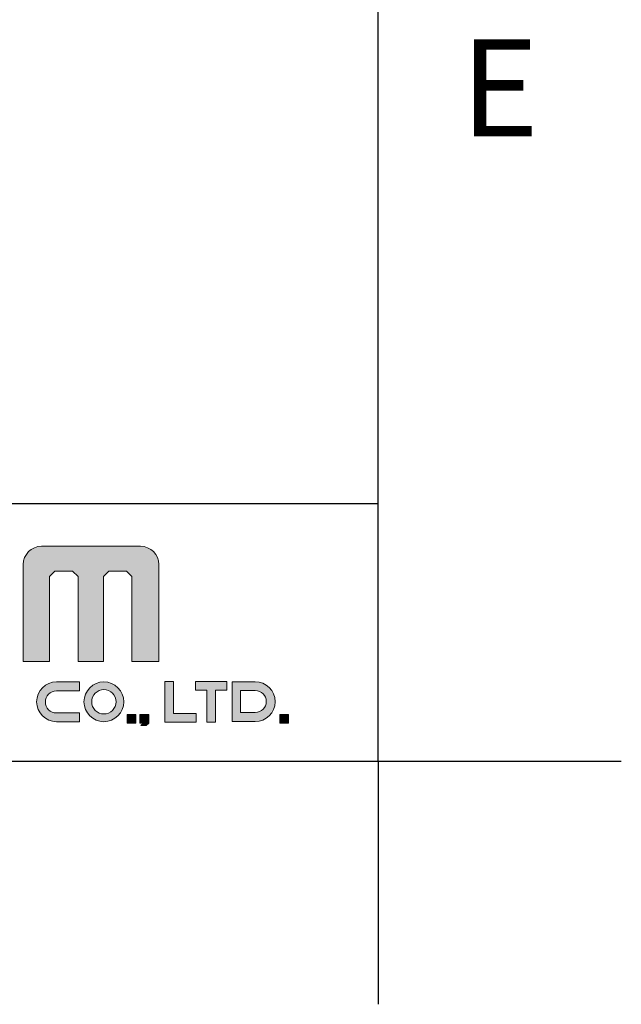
# Model space of a CAD drawing. Header units: millimetres. Extents: x 601 to 1195, y -13 to 407.
# Tile 12 of 17: x 1160 to 1195, y -13 to 44. Entities that reach past the tile are written whole.
import ezdxf

# ---------------------------------------------------------------- set-up
doc = ezdxf.new("R2010")
doc.units = ezdxf.units.MM
doc.header["$LTSCALE"] = 0.1
doc.layers.add('FORM', color=7, linetype='Continuous')
doc.layers.add('TEXT', color=2, linetype='Continuous')
doc.styles.get("Standard").update_dxf_attribs({"font": 'arial_0.ttf'})

msp = doc.modelspace()

# ---------------------------------------------------------------- hatches: boundary and pattern name
at = {"layer": 'TEXT'}
h = msp.add_hatch(color=2, dxfattribs=at)
h.dxf.hatch_style = 2
edge = h.paths.add_edge_path()
edge.add_spline(control_points=[(1167.0266, 13.3727), (1167.0266, 13.3727), (1161.274, 13.3727), (1161.274, 13.3727), (1160.6823, 13.3727), (1160.2031, 12.8967), (1160.2031, 12.3096), (1160.2031, 12.3096), (1160.2031, 6.6774), (1160.2031, 6.6774), (1160.2031, 6.6774), (1161.7316, 6.6774), (1161.7316, 6.6774), (1161.7316, 6.6774), (1161.7316, 11.6121), (1161.7316, 11.6121), (1161.7316, 11.6121), (1162.0494, 11.9326), (1162.0494, 11.9326), (1162.0494, 11.9326), (1163.0744, 11.9326), (1163.0744, 11.9326), (1163.0744, 11.9326), (1163.3937, 11.6121), (1163.3937, 11.6121), (1163.3937, 11.6121), (1163.3937, 6.6774), (1163.3937, 6.6774), (1163.3937, 6.6774), (1164.8701, 6.6774), (1164.8701, 6.6774), (1164.8701, 6.6774), (1164.8701, 11.6121), (1164.8701, 11.6121), (1164.8701, 11.6121), (1165.193, 11.9326), (1165.193, 11.9326), (1165.193, 11.9326), (1166.214, 11.9326), (1166.214, 11.9326), (1166.214, 11.9326), (1166.5319, 11.6121), (1166.5319, 11.6121), (1166.5319, 11.6121), (1166.5319, 6.6774), (1166.5319, 6.6774), (1166.5319, 6.6774), (1168.0973, 6.6774), (1168.0973, 6.6774), (1168.0973, 6.6774), (1168.0973, 12.3096), (1168.0973, 12.3096), (1168.0973, 12.8967), (1167.6161, 13.3727), (1167.0266, 13.3727)], knot_values=[0, 0, 0, 0, 1, 1, 1, 2, 2, 2, 3, 3, 3, 4, 4, 4, 5, 5, 5, 6, 6, 6, 7, 7, 7, 8, 8, 8, 9, 9, 9, 10, 10, 10, 11, 11, 11, 12, 12, 12, 13, 13, 13, 14, 14, 14, 15, 15, 15, 16, 16, 16, 17, 17, 17, 18, 18, 18, 18], degree=3, periodic=0)
h = msp.add_hatch(color=2, dxfattribs=at)
h.dxf.hatch_style = 2
edge = h.paths.add_edge_path()
edge.add_spline(control_points=[(1160.9853, 4.3256), (1160.9853, 3.6863), (1161.5029, 3.167), (1162.1438, 3.167), (1162.1438, 3.167), (1163.4828, 3.167), (1163.4828, 3.167), (1163.4828, 3.167), (1163.4828, 3.6782), (1163.4828, 3.6782), (1163.4828, 3.6782), (1162.1351, 3.6782), (1162.1351, 3.6782), (1161.7819, 3.6782), (1161.4968, 3.9637), (1161.4968, 4.3161), (1161.4968, 4.6707), (1161.7819, 4.9554), (1162.1351, 4.9554), (1162.1351, 4.9554), (1163.4828, 4.9554), (1163.4828, 4.9554), (1163.4828, 4.9554), (1163.4828, 5.4841), (1163.4828, 5.4841), (1163.4828, 5.4841), (1162.1438, 5.4841), (1162.1438, 5.4841), (1161.5029, 5.4841), (1160.9853, 4.9664), (1160.9853, 4.3256)], knot_values=[0, 0, 0, 0, 1, 1, 1, 2, 2, 2, 3, 3, 3, 4, 4, 4, 5, 5, 5, 6, 6, 6, 7, 7, 7, 8, 8, 8, 9, 9, 9, 10, 10, 10, 10], degree=3, periodic=0)
h = msp.add_hatch(color=2, dxfattribs=at)
h.dxf.hatch_style = 2
edge = h.paths.add_edge_path()
edge.add_spline(control_points=[(1164.897, 5.4841), (1164.257, 5.4841), (1163.7385, 4.9657), (1163.7385, 4.3256), (1163.7385, 3.6863), (1164.257, 3.1678), (1164.897, 3.1678), (1165.5368, 3.1678), (1166.0552, 3.6863), (1166.0552, 4.3256), (1166.0552, 4.9657), (1165.5368, 5.4841), (1164.897, 5.4841)], knot_values=[0, 0, 0, 0, 1, 1, 1, 2, 2, 2, 3, 3, 3, 4, 4, 4, 4], degree=3, periodic=0)
edge = h.paths.add_edge_path()
edge.add_spline(control_points=[(1164.897, 3.6179), (1164.506, 3.6179), (1164.189, 3.9353), (1164.189, 4.3256), (1164.189, 4.7174), (1164.506, 5.0341), (1164.897, 5.0341), (1165.2881, 5.0341), (1165.6049, 4.7174), (1165.6049, 4.3256), (1165.6049, 3.9353), (1165.2881, 3.6179), (1164.897, 3.6179)], knot_values=[0, 0, 0, 0, 1, 1, 1, 2, 2, 2, 3, 3, 3, 4, 4, 4, 4], degree=3, periodic=0)
h = msp.add_hatch(color=2, dxfattribs=at)
h.dxf.hatch_style = 2
h.paths.add_polyline_path([(1168.9447, 5.5001), (1168.4518, 5.5001), (1168.4518, 3.6433), (1168.4518, 3.1503), (1168.9447, 3.1503), (1170.2697, 3.1503), (1170.2697, 3.6433), (1168.9447, 3.6433)])
h = msp.add_hatch(color=2, dxfattribs=at)
h.dxf.hatch_style = 2
h.paths.add_polyline_path([(1170.8908, 5.5001), (1170.2282, 5.5001), (1170.2282, 5.0071), (1170.8908, 5.0071), (1170.8908, 3.1503), (1171.3837, 3.1503), (1171.3837, 5.0071), (1172.046, 5.0071), (1172.046, 5.5001), (1171.3837, 5.5001)])
h = msp.add_hatch(color=2, dxfattribs=at)
h.dxf.hatch_style = 2
edge = h.paths.add_edge_path()
edge.add_spline(control_points=[(1173.702, 5.4921), (1173.702, 5.4921), (1172.3627, 5.4921), (1172.3627, 5.4921), (1172.3627, 5.4921), (1172.3627, 3.175), (1172.3627, 3.175), (1172.3627, 3.175), (1173.702, 3.175), (1173.702, 3.175), (1174.3426, 3.175), (1174.8605, 3.6928), (1174.8605, 4.3336), (1174.8605, 4.9729), (1174.3426, 5.4921), (1173.702, 5.4921)], knot_values=[0, 0, 0, 0, 1, 1, 1, 2, 2, 2, 3, 3, 3, 4, 4, 4, 5, 5, 5, 5], degree=3, periodic=0)
edge = h.paths.add_edge_path()
edge.add_spline(control_points=[(1173.7102, 3.7037), (1173.7102, 3.7037), (1172.8557, 3.7037), (1172.8557, 3.7037), (1172.8557, 3.7037), (1172.8557, 4.9803), (1172.8557, 4.9803), (1172.8557, 4.9803), (1173.7102, 4.9803), (1173.7102, 4.9803), (1174.0638, 4.9803), (1174.3488, 4.6955), (1174.3488, 4.3424), (1174.3488, 3.9884), (1174.0638, 3.7037), (1173.7102, 3.7037)], knot_values=[0, 0, 0, 0, 1, 1, 1, 2, 2, 2, 3, 3, 3, 4, 4, 4, 5, 5, 5, 5], degree=3, periodic=0)
h = msp.add_hatch(color=2, dxfattribs=at)
h.dxf.hatch_style = 2
h.paths.add_polyline_path([(1166.2475, 3.0768), (1166.759, 3.0768), (1166.759, 3.5886), (1166.2475, 3.5886)])
h = msp.add_hatch(color=2, dxfattribs=at)
h.dxf.hatch_style = 2
h.paths.add_polyline_path([(1166.9942, 3.0768), (1167.1989, 3.0768), (1167.0557, 2.9537), (1167.3627, 2.9537), (1167.5062, 3.0768), (1167.5062, 3.5886), (1166.9942, 3.5886)])
h = msp.add_hatch(color=2, dxfattribs=at)
h.dxf.hatch_style = 2
h.paths.add_polyline_path([(1175.1288, 3.0768), (1175.6403, 3.0768), (1175.6403, 3.5886), (1175.1288, 3.5886)])

# ---------------------------------------------------------------- linework, layer by layer
for p, q in [((1180.8668, 0.8691), (1180.8668, 392.5863)), ((615.2102, 0.8691), (1180.8668, 0.8691)), ((1180.8668, 0.8691), (1195.0082, 0.8691)), ((1180.8668, 0.8691), (1180.8668, -13.2723))]:
    msp.add_line(p, q)
at = {"layer": 'FORM'}
msp.add_line((910.3668, 15.8691), (1180.8668, 15.8691), dxfattribs=at)
at = {"layer": 'TEXT', "lineweight": 0}
for points in [[(1168.9447, 5.5001), (1168.4518, 5.5001), (1168.4518, 3.6433), (1168.4518, 3.1503), (1168.9447, 3.1503), (1170.2697, 3.1503), (1170.2697, 3.6433), (1168.9447, 3.6433), (1168.9447, 5.5001)], [(1170.8908, 5.5001), (1170.2282, 5.5001), (1170.2282, 5.0071), (1170.8908, 5.0071), (1170.8908, 3.1503), (1171.3837, 3.1503), (1171.3837, 5.0071), (1172.046, 5.0071), (1172.046, 5.5001), (1171.3837, 5.5001), (1170.8908, 5.5001)], [(1166.2475, 3.0768), (1166.759, 3.0768), (1166.759, 3.5886), (1166.2475, 3.5886), (1166.2475, 3.0768)], [(1166.9942, 3.0768), (1167.1989, 3.0768), (1167.0557, 2.9537), (1167.3627, 2.9537), (1167.5062, 3.0768), (1167.5062, 3.5886), (1166.9942, 3.5886), (1166.9942, 3.0768)], [(1175.1288, 3.0768), (1175.6403, 3.0768), (1175.6403, 3.5886), (1175.1288, 3.5886), (1175.1288, 3.0768)]]:
    msp.add_lwpolyline(points, dxfattribs=at)
for points, knots in [([(1167.0266, 13.3727), (1167.0266, 13.3727), (1161.274, 13.3727), (1161.274, 13.3727), (1160.6823, 13.3727), (1160.2031, 12.8967), (1160.2031, 12.3096), (1160.2031, 12.3096), (1160.2031, 6.6774), (1160.2031, 6.6774), (1160.2031, 6.6774), (1161.7316, 6.6774), (1161.7316, 6.6774), (1161.7316, 6.6774), (1161.7316, 11.6121), (1161.7316, 11.6121), (1161.7316, 11.6121), (1162.0494, 11.9326), (1162.0494, 11.9326), (1162.0494, 11.9326), (1163.0744, 11.9326), (1163.0744, 11.9326), (1163.0744, 11.9326), (1163.3937, 11.6121), (1163.3937, 11.6121), (1163.3937, 11.6121), (1163.3937, 6.6774), (1163.3937, 6.6774), (1163.3937, 6.6774), (1164.8701, 6.6774), (1164.8701, 6.6774), (1164.8701, 6.6774), (1164.8701, 11.6121), (1164.8701, 11.6121), (1164.8701, 11.6121), (1165.193, 11.9326), (1165.193, 11.9326), (1165.193, 11.9326), (1166.214, 11.9326), (1166.214, 11.9326), (1166.214, 11.9326), (1166.5319, 11.6121), (1166.5319, 11.6121), (1166.5319, 11.6121), (1166.5319, 6.6774), (1166.5319, 6.6774), (1166.5319, 6.6774), (1168.0973, 6.6774), (1168.0973, 6.6774), (1168.0973, 6.6774), (1168.0973, 12.3096), (1168.0973, 12.3096), (1168.0973, 12.8967), (1167.6161, 13.3727), (1167.0266, 13.3727)], [0, 0, 0, 0, 1, 1, 1, 2, 2, 2, 3, 3, 3, 4, 4, 4, 5, 5, 5, 6, 6, 6, 7, 7, 7, 8, 8, 8, 9, 9, 9, 10, 10, 10, 11, 11, 11, 12, 12, 12, 13, 13, 13, 14, 14, 14, 15, 15, 15, 16, 16, 16, 17, 17, 17, 18, 18, 18, 18]), ([(1160.9853, 4.3256), (1160.9853, 3.6863), (1161.5029, 3.167), (1162.1438, 3.167), (1162.1438, 3.167), (1163.4828, 3.167), (1163.4828, 3.167), (1163.4828, 3.167), (1163.4828, 3.6782), (1163.4828, 3.6782), (1163.4828, 3.6782), (1162.1351, 3.6782), (1162.1351, 3.6782), (1161.7819, 3.6782), (1161.4968, 3.9637), (1161.4968, 4.3161), (1161.4968, 4.6707), (1161.7819, 4.9554), (1162.1351, 4.9554), (1162.1351, 4.9554), (1163.4828, 4.9554), (1163.4828, 4.9554), (1163.4828, 4.9554), (1163.4828, 5.4841), (1163.4828, 5.4841), (1163.4828, 5.4841), (1162.1438, 5.4841), (1162.1438, 5.4841), (1161.5029, 5.4841), (1160.9853, 4.9664), (1160.9853, 4.3256)], [0, 0, 0, 0, 1, 1, 1, 2, 2, 2, 3, 3, 3, 4, 4, 4, 5, 5, 5, 6, 6, 6, 7, 7, 7, 8, 8, 8, 9, 9, 9, 10, 10, 10, 10]), ([(1164.897, 5.4841), (1164.257, 5.4841), (1163.7385, 4.9657), (1163.7385, 4.3256), (1163.7385, 3.6863), (1164.257, 3.1678), (1164.897, 3.1678), (1165.5368, 3.1678), (1166.0552, 3.6863), (1166.0552, 4.3256), (1166.0552, 4.9657), (1165.5368, 5.4841), (1164.897, 5.4841)], [0, 0, 0, 0, 1, 1, 1, 2, 2, 2, 3, 3, 3, 4, 4, 4, 4]), ([(1173.702, 5.4921), (1173.702, 5.4921), (1172.3627, 5.4921), (1172.3627, 5.4921), (1172.3627, 5.4921), (1172.3627, 3.175), (1172.3627, 3.175), (1172.3627, 3.175), (1173.702, 3.175), (1173.702, 3.175), (1174.3426, 3.175), (1174.8605, 3.6928), (1174.8605, 4.3336), (1174.8605, 4.9729), (1174.3426, 5.4921), (1173.702, 5.4921)], [0, 0, 0, 0, 1, 1, 1, 2, 2, 2, 3, 3, 3, 4, 4, 4, 5, 5, 5, 5]), ([(1164.897, 3.6179), (1164.506, 3.6179), (1164.189, 3.9353), (1164.189, 4.3256), (1164.189, 4.7174), (1164.506, 5.0341), (1164.897, 5.0341), (1165.2881, 5.0341), (1165.6049, 4.7174), (1165.6049, 4.3256), (1165.6049, 3.9353), (1165.2881, 3.6179), (1164.897, 3.6179)], [0, 0, 0, 0, 1, 1, 1, 2, 2, 2, 3, 3, 3, 4, 4, 4, 4]), ([(1173.7102, 3.7037), (1173.7102, 3.7037), (1172.8557, 3.7037), (1172.8557, 3.7037), (1172.8557, 3.7037), (1172.8557, 4.9803), (1172.8557, 4.9803), (1172.8557, 4.9803), (1173.7102, 4.9803), (1173.7102, 4.9803), (1174.0638, 4.9803), (1174.3488, 4.6955), (1174.3488, 4.3424), (1174.3488, 3.9884), (1174.0638, 3.7037), (1173.7102, 3.7037)], [0, 0, 0, 0, 1, 1, 1, 2, 2, 2, 3, 3, 3, 4, 4, 4, 5, 5, 5, 5])]:
    msp.add_open_spline(points, degree=3, knots=knots, dxfattribs=at)

# ---------------------------------------------------------------- texts
at = {"insert": (1187.9375, 40.0408), "char_height": 5.6566, "attachment_point": 5}
msp.add_mtext_dynamic_manual_height_columns('E', width=10, gutter_width=12.5, heights=[0], dxfattribs=at)

doc.saveas('drawing.dxf')
